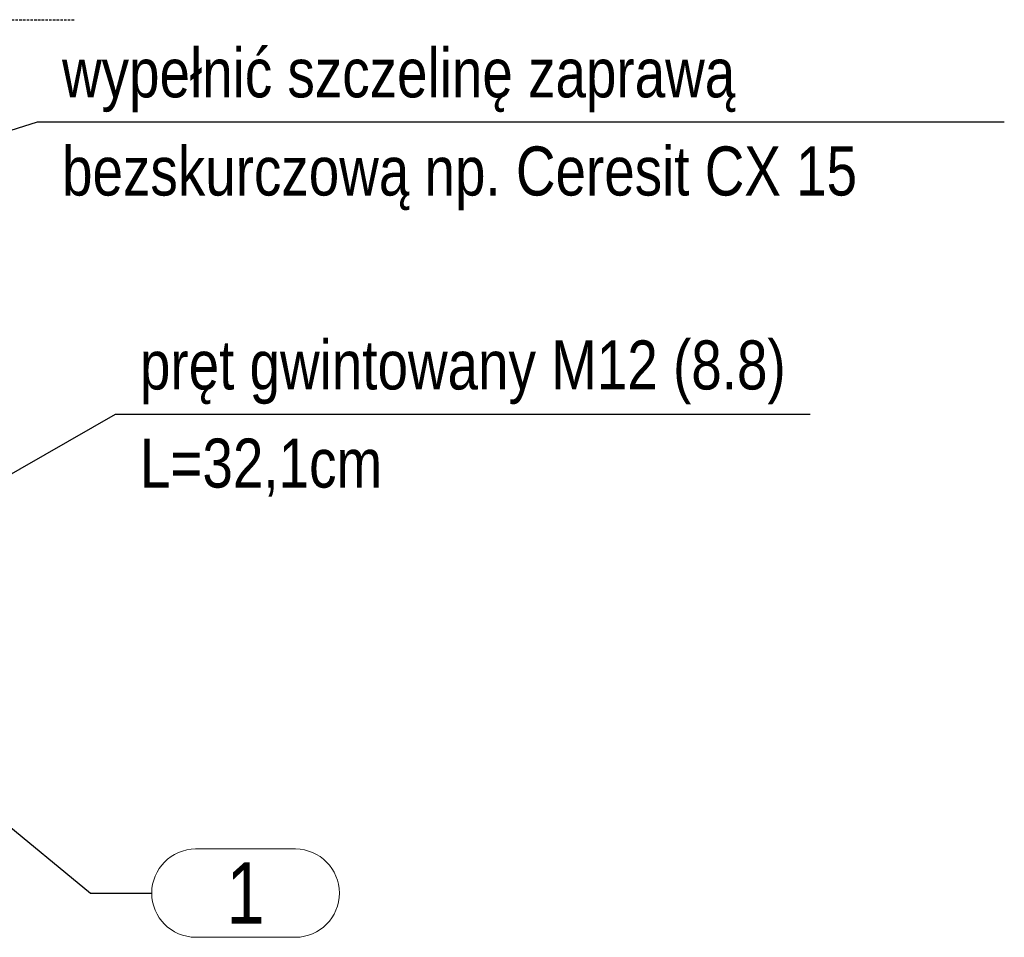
# Model space of a CAD drawing. Header units: millimetres. Extents: x 11149 to 111407, y -107619 to -23630.
# Tile 211 of 245: x 20438 to 20538, y -28720 to -28626. Entities that reach past the tile are written whole.
import ezdxf
from ezdxf.enums import TextEntityAlignment as Align

# ---------------------------------------------------------------- set-up
doc = ezdxf.new("R2010")
doc.units = ezdxf.units.MM
doc.header["$LTSCALE"] = 2
doc.linetypes.add('HIDDEN', pattern=[9.524999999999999, 6.35, -3.175])
doc.layers.get('0').update_dxf_attribs({"plot": 0})
doc.layers.add('e-cad_cienkie', color=1, linetype='Continuous', lineweight=9)
doc.layers.add('e-cad_opisy', color=7, linetype='Continuous', lineweight=9)
doc.layers.add('e-cad_ukryte', color=30, linetype='HIDDEN')
doc.styles.add('e-cad_1', font='arial.ttf', dxfattribs={"width": 0.7})
doc.dimstyles.new('e-cad_1_10_[cm]', dxfattribs={"dimtxt": 1.8, "dimasz": 1.25, "dimexe": 1.25, "dimexo": 0.625, "dimgap": 0.5, "dimtad": 1, "dimdec": 0, "dimrnd": 1, "dimzin": 1, "dimtxsty": 'e-cad_1', "dimblk": 'OBLIQUE', "dimcen": 2.5, "dimclrd": 256, "dimclre": 252, "dimclrt": 7, "dimadec": 0, "dimazin": 0, "dimtfac": 1, "dimtix": 1, "dimtmove": 2, "dimatfit": 3, "dimldrblk": 'NONE', "dimfxl": 60, "dimfxlon": 1, "dimarcsym": 0})
doc.dimstyles.new('e-cad_1_25_[cm]', dxfattribs={"dimscale": 2.5, "dimtxt": 1.8, "dimasz": 1.25, "dimexe": 1.25, "dimexo": 0.625, "dimgap": 0.5, "dimtad": 1, "dimdec": 0, "dimrnd": 1, "dimzin": 1, "dimtxsty": 'e-cad_1', "dimblk": 'OBLIQUE', "dimcen": 2.5, "dimclrd": 256, "dimclre": 252, "dimclrt": 7, "dimadec": 0, "dimazin": 0, "dimtfac": 1, "dimtix": 1, "dimtmove": 2, "dimatfit": 3, "dimldrblk": 'NONE', "dimfxl": 60, "dimfxlon": 1, "dimarcsym": 0})

# ---------------------------------------------------------------- blocks, each defined once
blk = doc.blocks.new('_OBLIQUE')
at = {"color": 0, "linetype": 'ByBlock', "lineweight": -2}
blk.add_line((-0.5, -0.5), (0.5, 0.5), dxfattribs=at)
blk = doc.blocks.new('e-cad_StalOpisNiezliczalny_1')
at = {"layer": 'e-cad_cienkie', "ltscale": 0.4}
blk.add_lwpolyline([(5.865639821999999, 1.800000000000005), (1.784360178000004, 1.800000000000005, 0.9913112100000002), (1.784360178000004, -1.799999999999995), (5.865639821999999, -1.799999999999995, 0.9913112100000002)], format="xyb", close=True, dxfattribs=at)
at = {"layer": 'e-cad_opisy', "color": 9, "ltscale": 0.04, "style": 'e-cad_1', "width": 0.8}
blk.add_attdef('NR', text='', height=2.5, dxfattribs=at).set_placement((3.825000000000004, 4.440892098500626e-15), align=Align.MIDDLE_CENTER)

msp = doc.modelspace()

# ---------------------------------------------------------------- linework, layer by layer
at = {"layer": 'e-cad_ukryte', "ltscale": 0.02}
msp.add_line((20323.18063469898, -28626.42568244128), (20443.18063469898, -28626.42568244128), dxfattribs=at)

# ---------------------------------------------------------------- block references
at = {"layer": 'e-cad_opisy'}
ref = msp.add_blockref('e-cad_StalOpisNiezliczalny_1', (20470.11718111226, -28715.42174391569), dxfattribs=dict(at, xscale=-2.5, yscale=2.5, zscale=2.5))
ref.add_attrib('NR', '1', dxfattribs={"color": 9, "height": 6.25, "style": 'e-cad_1', "width": 0.8}).set_placement((20460.55468111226, -28715.42174391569), align=Align.MIDDLE_CENTER)

# ---------------------------------------------------------------- texts
at = {"layer": 'e-cad_opisy', "style": 'e-cad_1', "width": 0.8}
for s, p in [('wypełnić szczelinę zaprawą', (20441.84623755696, -28634.34068025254)), ('bezskurczową np. Ceresit CX 15', (20441.84623755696, -28644.34068025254))]:
    msp.add_text(s, height=5, dxfattribs=at).set_placement(p)
at = {"layer": 'e-cad_opisy', "ltscale": 0.4, "style": 'e-cad_1', "width": 0.8}
for s, p in [('pręt gwintowany M12 (8.8)', (20449.78578251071, -28664.10353615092)), ('L=32,1cm', (20449.78578251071, -28674.10353615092))]:
    msp.add_text(s, height=5, dxfattribs=at).set_placement(p)

# ---------------------------------------------------------------- leaders
at = {"layer": 'e-cad_cienkie', "has_arrowhead": 0}
for points in [[(20364.43072956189, -28660.02604935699), (20439.34623755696, -28636.84068025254), (20537.90762909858, -28636.84068025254)], [(20413.17805903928, -28689.51330930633), (20444.74218111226, -28715.42174391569), (20450.99218111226, -28715.42174391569)]]:
    msp.add_leader(points, dimstyle='e-cad_1_25_[cm]', override={"dimldrblk": 'None'}, dxfattribs=at)
at = {"layer": 'e-cad_cienkie', "ltscale": 0.4, "has_arrowhead": 0}
msp.add_leader([(20425.32977205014, -28679.1775621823), (20447.28578251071, -28666.60353615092), (20518.13025727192, -28666.60353615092)], dimstyle='e-cad_1_10_[cm]', override={"dimldrblk": 'None'}, dxfattribs=at)

doc.saveas('drawing.dxf')
